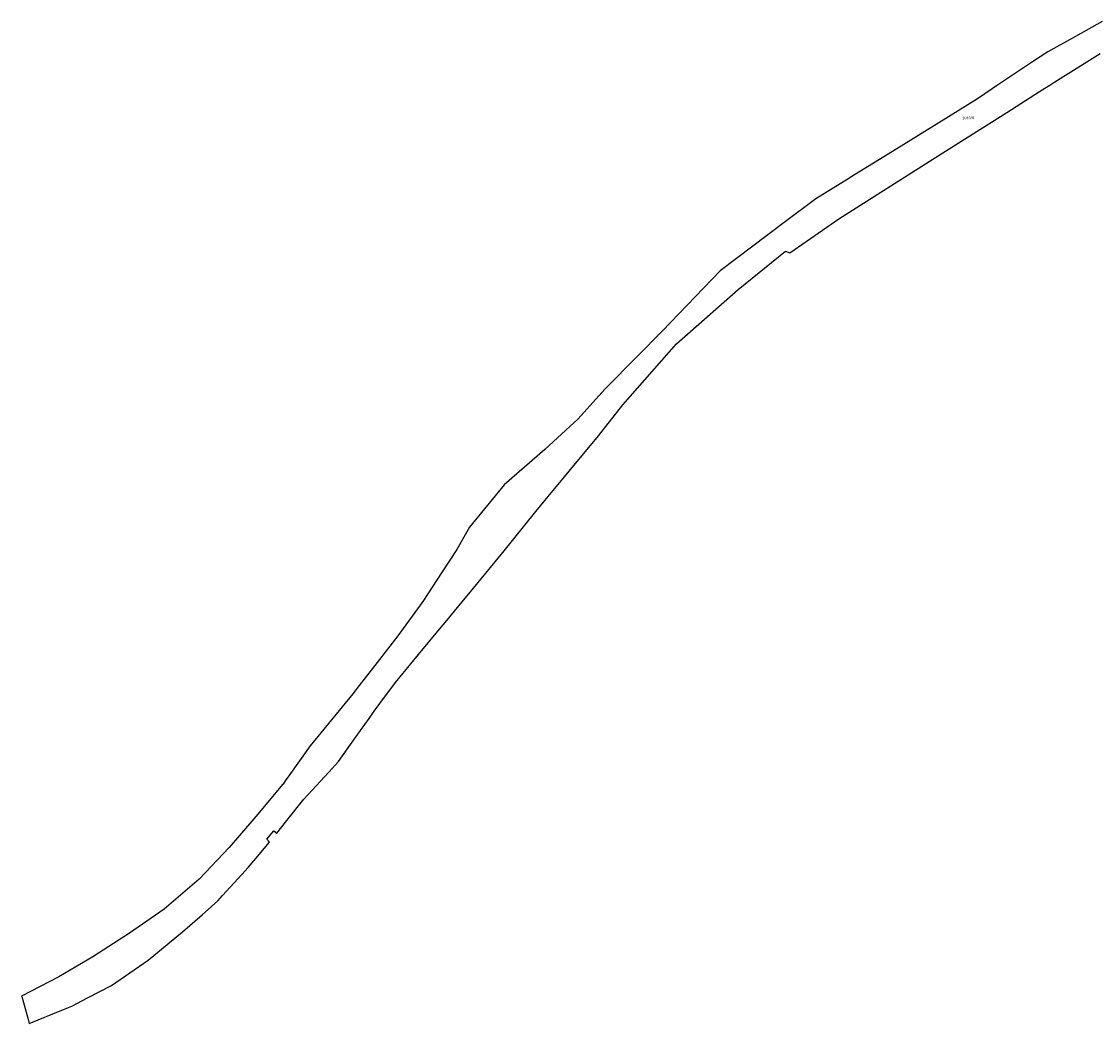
# Model space of a CAD drawing. Header units: metres. Extents: x -373 to 1321, y -1609 to 597.
# Tile 1 of 39: x -373 to 238, y -1609 to -1040. Entities that reach past the tile are written whole.
import ezdxf

# ---------------------------------------------------------------- set-up
doc = ezdxf.new("R2010")
doc.units = ezdxf.units.M
doc.layers.add('AX_Flurstueck', color=7, linetype='Continuous', lineweight=18)
doc.styles.add('Calibri', font='calibri.ttf')

msp = doc.modelspace()

# ---------------------------------------------------------------- linework, layer by layer
at = {"layer": 'AX_Flurstueck', "color": 7, "linetype": 'Continuous', "lineweight": 25, "transparency": 33554687}
for points in [[(240.29, -1040.33, 0), (225.15, -1048.76, 0), (209.5, -1057.47, 0), (205.06, -1060.4, 0), (201.41, -1062.8, 0), (195.11, -1066.95, 0), (191.8, -1069.19, 0), (180.41, -1076.89, 0), (177.88, -1078.58, 0), (169.63, -1084.16, 0), (151.56, -1095.45, 0), (123.68, -1112.63, 0), (97.3, -1128.89, 0), (96.43, -1129.43, 0), (77.84, -1140.94, 0), (59.83, -1154.42, 0), (23.53, -1181.84, 0), (-9.34, -1215.88, 0), (-23.64, -1230.36, 0), (-41.9, -1248.84, 0), (-57.36, -1265.94, 0), (-68.86, -1276.58, 0), (-76.08, -1283.26, 0), (-99.26, -1303.23, 0), (-118.84, -1327.35, 0), (-126.16, -1340.01, 0), (-134.48, -1352.75, 0), (-145.47, -1369.59, 0), (-159.62, -1388.95, 0), (-171.27, -1404.06, 0), (-181.53, -1417.27, 0), (-185.09, -1421.85, 0), (-209.3, -1451.38, 0), (-221.47, -1468.51, 0), (-223.5, -1471.37, 0), (-224.71, -1473.26, 0), (-224.83, -1473.16, 0), (-240.27, -1491.51, 0), (-255.41, -1509.15, 0), (-272.44, -1527.18, 0), (-292.17, -1544.17, 0), (-311.85, -1557.81, 0), (-332.79, -1571.17, 0), (-352.1, -1582.55, 0)], [(-352.1, -1582.55, 0), (-373.24, -1593.53, 0), (-373.17, -1593.8, 0), (-369.3, -1607.42, 0), (-368.85, -1609.02, 0), (-349.44, -1601.12, 0), (-344.72, -1599.21, 0), (-335.86, -1594.57, 0), (-322.25, -1587.44, 0), (-301.35, -1573.03, 0), (-289.51, -1563.3, 0), (-281.77, -1556.94, 0), (-270.76, -1547.3, 0), (-261.8, -1539.46, 0), (-259.06, -1536.46, 0), (-248.21, -1524.55, 0), (-244.57, -1520.56, 0), (-240.17, -1515.3, 0), (-232.53, -1506.15, 0), (-233.94, -1504.41, 0), (-229.92, -1499.67, 0), (-228.23, -1501.01, 0), (-222.57, -1493.85, 0), (-212.96, -1481.69, 0), (-198.78, -1466.3, 0), (-193.32, -1460.38, 0), (-186.37, -1450.63, 0), (-183.23, -1446.21, 0), (-175.92, -1435.89, 0), (-173.1, -1431.84, 0), (-169.71, -1427.35, 0), (-160.81, -1415.47, 0), (-147.81, -1399.69, 0), (-135.88, -1385.2, 0), (-131.83, -1380.28, 0), (-121.34, -1367.55, 0), (-119.31, -1365.08, 0), (-109.7, -1353.41, 0), (-100.03, -1341.69, 0), (-81.31, -1318.51, 0), (-74.19, -1309.92, 0), (-64.85, -1298.66, 0), (-62.31, -1295.6, 0), (-45.64, -1275.46, 0), (-31.83, -1257.82, 0), (-1.32, -1223.17, 0), (33.59, -1192.36, 0), (60.57, -1170.74, 0), (63.04, -1171.7, 0), (90.83, -1152.25, 0), (149.96, -1114.82, 0), (186.15, -1091.87, 0), (204.69, -1080.11, 0), (207.77, -1078.17, 0), (210.61, -1076.39, 0), (213.4, -1074.63, 0), (227.05, -1066.06, 0), (239.19, -1058.43, 0)]]:
    msp.add_polyline3d(points, dxfattribs=at)

# ---------------------------------------------------------------- texts
at = {"layer": 'AX_Flurstueck', "color": 7, "insert": (164.27, -1094.24), "char_height": 1.5, "attachment_point": 2, "line_spacing_factor": 1.004016, "style": 'Calibri'}
msp.add_mtext('1043/8', dxfattribs=at)

doc.saveas('drawing.dxf')
